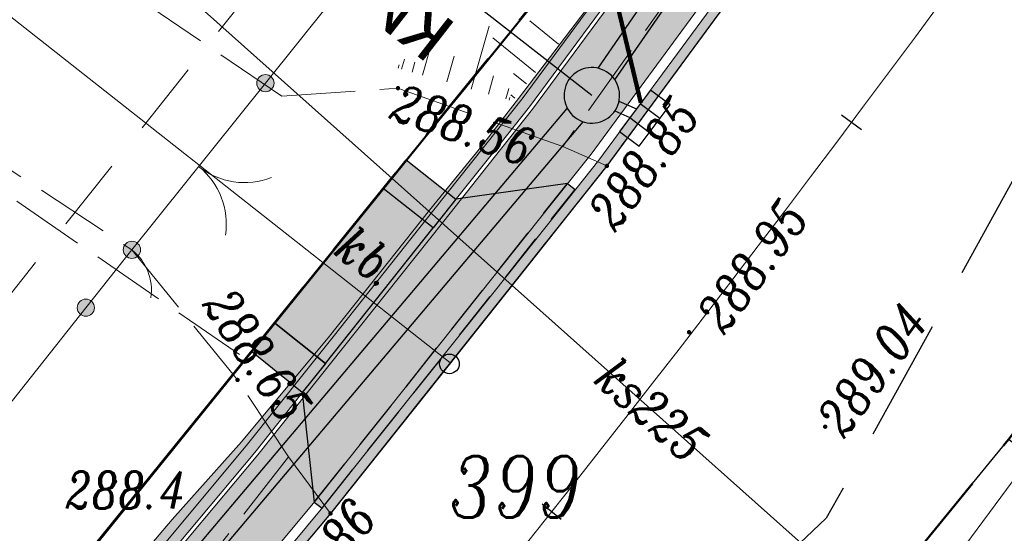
# Model space of a CAD drawing. Header units: metres. Extents: x -1 to 7476305, y 0 to 5497191.
# Tile 63 of 115: x 7475148 to 7475168, y 5496873 to 5496884. Entities that reach past the tile are written whole.
import ezdxf
from ezdxf.enums import TextEntityAlignment as Align

# ---------------------------------------------------------------- set-up
doc = ezdxf.new("R2010")
doc.units = ezdxf.units.M
for name, pattern in [('420-500', [1.5, 1, -0.5]), ('EGBK02-500', [2, 1.5, -0.5]), ('EGBO02-500', [2.5, 1.5, -1]), ('HIDDEN', [0.375, 0.25, -0.125]), ('Krawedz', [0.75, 0.5, -0.25]), ('KTJZ01-500', [2, 1.5, -0.5])]:
    doc.linetypes.add(name, pattern=pattern)
for name, color, linetype, lineweight, true_color in [('BUBZ01_1', 7, 'Continuous', 5, 0x0a0909), ('EGBD03', 7, 'Continuous', 5, 0x0a0909), ('EGBK02', 7, 'Continuous', 5, 0x0a0909), ('EGBO02', 7, 'Continuous', 5, 0x0a0909), ('KTJZ01', 7, 'Continuous', 5, 0x0a0909), ('KTKR01', 7, 'Continuous', 5, 0x0a0909), ('KTOK05_01', 7, 'Continuous', 5, 0x0a0909), ('RTPW01', 7, 'Continuous', 5, 0x0a0909), ('RTPW02', 7, 'Continuous', 5, 0x0a0909), ('SUPG_01', 7, 'Continuous', 5, 0x0a0909), ('SUPK_01', 7, 'Continuous', 5, 0x0a0909), ('SZOPO_905', 7, 'Continuous', 5, 0x0a0909), ('SZOPO_905_P', 7, 'Continuous', 5, 0x0a0909)]:
    doc.layers.add(name, color=color, linetype=linetype, lineweight=lineweight, true_color=true_color)
for name, color, linetype in [('C-DROGI-KORYTARZE', 7, 'Continuous'), ('C-DROGI-PRZEKROJE', 7, 'Continuous'), ('C-DROGI-SYTUACJA', 7, 'Continuous'), ('C-DROGI-SYTUACJA-ETYKIETY', 7, 'Continuous'), ('C-SIECI-RURY', 150, 'Continuous'), ('C-SIECI-STRUKTURY', 150, 'Continuous'), ('C-SIECI-STRUKTURY-ETYKIETY', 154, 'Continuous'), ('D_ naprawakonstrukcji', 7, 'Continuous'), ('D_Granice pasa drogowego', 30, '420-500'), ('D_Grupa punktów', 7, 'Continuous'), ('D_Krawężnik zaniżony', 1, '420-500'), ('D_Linia charakterystyczna', 10, 'Continuous'), ('D_Pobocze zjazdu', 32, 'Continuous'), ('D_Zjazdy', 5, 'Continuous'), ('D_Zjazdy za chodnikiem kruszywo', 41, 'Continuous')]:
    doc.layers.add(name, color=color, linetype=linetype)
doc.layers.add('D_Pobocza zjazdu z kostki', color=7, linetype='Continuous', true_color=0xba9982)
doc.layers.add('D_Zjazdy za chodnikiem z kostki', color=7, linetype='Continuous', true_color=0xfb9dd4)
doc.layers.add('S-1_proj_obnizenia', color=7, linetype='Krawedz', lineweight=30)
doc.layers.add('S-1_proj_obrzeze', color=11, linetype='Continuous', lineweight=30)
doc.styles.add('! rom po 1.8mm', font='calibri.ttf', dxfattribs={"height": 0.9})
doc.styles.add('KAMIL', font='calibri.ttf', dxfattribs={"height": 0.75})
doc.styles.add('Style-ITALIC_1250', font='ITALIC_1250.shx')
doc.linetypes.add('KTOK05_01-500', pattern='A,3.75,[13,dgnlstyle-rozp_2015.shx,S=0.002778,R=0,X=0,Y=0],3.75', length=7.5)
doc.dimstyles.new('! 500', dxfattribs={"dimscale": 5, "dimtxt": 0.9, "dimasz": 0.18, "dimexe": 0.08, "dimexo": 0.04, "dimgap": 0.07, "dimtad": 1, "dimzin": 1, "dimtxsty": '! rom po 1.8mm', "dimcen": 0.09, "dimclrd": 256, "dimclre": 256, "dimclrt": 256, "dimazin": 1, "dimtfac": 1, "dimtix": 1, "dimtmove": 1, "dimatfit": 1, "dimfxl": 0.2, "dimlwd": -1, "dimlwe": -1, "dimarcsym": 0})

# ---------------------------------------------------------------- blocks, each defined once
blk = doc.blocks.new('A$C3d0535fb')
at = {"lineweight": 30, "true_color": 0xffffff, "transparency": 33554687}
h = blk.add_hatch(color=7, dxfattribs=at)
h.dxf.hatch_style = 1
h.paths.add_polyline_path([(7475157.359, 5496877.472), (7475159.723, 5496880.457), (7475159.566, 5496880.581), (7475157.202, 5496877.597), (7475154.418, 5496874.092), (7475154.575, 5496873.968)])
at = {"layer": 'D_Pobocza zjazdu z kostki', "lineweight": 30, "transparency": 33554687}
h = blk.add_hatch(color=256, dxfattribs=at)
h.dxf.hatch_style = 1
h.paths.add_polyline_path([(7475153.61, 5496877.744), (7475153.139, 5496877.161), (7475154.173, 5496876.323), (7475154.643, 5496876.915)])
h.paths.add_polyline_path([(7475156.287, 5496881.059), (7475155.817, 5496880.478), (7475156.836, 5496879.677), (7475157.3, 5496880.261)])
at = {"layer": 'D_Zjazdy za chodnikiem kruszywo', "lineweight": 30, "true_color": 0xed1f24, "transparency": 33554687}
h = blk.add_hatch(color=240, dxfattribs=at)
h.dxf.hatch_style = 1
h.paths.add_polyline_path([(7475159.577, 5496880.582), (7475157.3, 5496880.261), (7475154.174, 5496876.324), (7475154.417, 5496874.092)])
at = {"layer": 'D_Zjazdy za chodnikiem z kostki', "lineweight": 30, "transparency": 33554687}
h = blk.add_hatch(color=256, dxfattribs=at)
h.dxf.hatch_style = 1
h.paths.add_polyline_path([(7475154.643, 5496876.915), (7475156.836, 5496879.677), (7475155.817, 5496880.478), (7475153.61, 5496877.744)])
at = {"color": 18, "lineweight": 30, "true_color": 0x000000, "elevation": 288.979, "flags": 128}
for points in [[(7475159.566, 5496880.581), (7475159.723, 5496880.457)], [(7475154.418, 5496874.092), (7475154.575, 5496873.968)]]:
    blk.add_lwpolyline(points, dxfattribs=at)
at = {"layer": 'D_Krawężnik zaniżony', "lineweight": 30, "elevation": 578.549, "flags": 128}
for points in [[(7475154.418, 5496874.092), (7475157.202, 5496877.597), (7475159.566, 5496880.581)], [(7475154.575, 5496873.968), (7475157.359, 5496877.472), (7475159.723, 5496880.457)]]:
    blk.add_lwpolyline(points, dxfattribs=at)
at = {"layer": 'D_Pobocza zjazdu z kostki', "lineweight": 30, "flags": 128}
for points, elevation in [([(7475155.817, 5496880.478), (7475156.287, 5496881.059), (7475157.3, 5496880.261)], 288.979), ([(7475154.643, 5496876.915), (7475154.173, 5496876.323), (7475153.139, 5496877.161), (7475153.61, 5496877.744)], 288.989)]:
    blk.add_lwpolyline(points, dxfattribs=dict(at, elevation=elevation))
at = {"layer": 'D_Pobocze zjazdu', "lineweight": 30, "elevation": 288.989, "flags": 128}
blk.add_lwpolyline([(7475154.643, 5496876.915), (7475153.61, 5496877.744)], dxfattribs=at)
at = {"layer": 'D_Zjazdy', "color": 18, "lineweight": 30, "true_color": 0x000000, "elevation": 288.979, "flags": 128}
for points in [[(7475159.566, 5496880.581), (7475157.3, 5496880.261), (7475156.836, 5496879.677), (7475155.817, 5496880.478), (7475153.61, 5496877.744), (7475154.643, 5496876.915), (7475154.174, 5496876.324), (7475154.418, 5496874.092)], [(7475154.643, 5496876.915), (7475156.836, 5496879.677)]]:
    blk.add_lwpolyline(points, dxfattribs=at)
at = {"layer": 'D_Zjazdy', "color": 18, "lineweight": 30, "true_color": 0x000000, "elevation": 288.715, "flags": 128}
blk.add_lwpolyline([(7475153.513, 5496875.55), (7475153.513, 5496875.55)], close=True, dxfattribs=at)
blk = doc.blocks.new('905P')
at = {"layer": 'SZOPO_905_P', "color": 18, "linetype": 'Continuous', "lineweight": 13, "true_color": 0x0a0909}
blk.add_arc((1.05, 0), 1.05, 120, 180, dxfattribs=at)
blk = doc.blocks.new('905')
at = {"layer": 'SZOPO_905', "color": 18, "linetype": 'Continuous', "lineweight": 13, "true_color": 0x0a0909}
for centre, start, end in [((-1.5, 0), 0, 60), ((1.5, 0), 120, 180)]:
    blk.add_arc(centre, 1.5, start, end, dxfattribs=at)
blk = doc.blocks.new('RTPW02')
at = {"layer": 'RTPW02', "linetype": 'Continuous', "lineweight": 13, "true_color": 0x0a0909}
h = blk.add_hatch(color=18, dxfattribs=at)
edge = h.paths.add_edge_path()
edge.add_arc((0, 0), 0.045, 0, 360)
blk = doc.blocks.new('RTPW01')
at = {"layer": 'RTPW01', "linetype": 'Continuous', "lineweight": 13, "true_color": 0x0a0909}
h = blk.add_hatch(color=18, dxfattribs=at)
edge = h.paths.add_edge_path()
edge.add_arc((0, 0), 0.045, 0, 360)
blk = doc.blocks.new('MDCP_klauzula')
at = {"layer": 'KTOK05_01', "linetype": 'Continuous', "lineweight": 18}
h = blk.add_hatch(color=252, dxfattribs=at)
edge = h.paths.add_edge_path()
edge.add_arc((7475153.423, 5496882.62), 0.175, 0, 360)
h = blk.add_hatch(color=252, dxfattribs=at)
edge = h.paths.add_edge_path()
edge.add_arc((7475150.707, 5496879.229), 0.175, 0, 360)
h = blk.add_hatch(color=252, dxfattribs=at)
edge = h.paths.add_edge_path()
edge.add_arc((7475150.707, 5496879.229), 0.175, 0, 360)
h = blk.add_hatch(color=252, dxfattribs=at)
edge = h.paths.add_edge_path()
edge.add_arc((7475149.77, 5496878.05), 0.175, 0, 360)
at = {"layer": 'BUBZ01_1', "color": 252, "linetype": 'Continuous', "lineweight": 18}
for p, q in [((7475158.8, 5496883.889), (7475159.388, 5496883.414)), ((7475157.974, 5496883.778), (7475157.606, 5496882.501)), ((7475158.049, 5496883.54), (7475158.92, 5496882.836)), ((7475156.789, 5496883.381), (7475156.617, 5496882.786)), ((7475156.251, 5496883.106), (7475156.194, 5496882.908)), ((7475157.264, 5496883.172), (7475157.112, 5496882.644)), ((7475156.142, 5496882.994), (7475156.123, 5496882.928)), ((7475156.463, 5496883.045), (7475156.406, 5496882.847)), ((7475158.066, 5496882.772), (7475157.959, 5496882.399)), ((7475158.472, 5496882.815), (7475158.733, 5496882.604)), ((7475158.373, 5496882.51), (7475158.312, 5496882.298)), ((7475158.398, 5496882.331), (7475158.382, 5496882.277)), ((7475158.413, 5496882.385), (7475158.5, 5496882.315))]:
    blk.add_line(p, q, dxfattribs=at)
at = {"layer": 'EGBD03', "color": 96, "linetype": 'Continuous', "lineweight": 30, "flags": 128}
for points in [[(7475165.321, 5496871.433), (7475168.549, 5496875.377), (7475173.18, 5496871.53), (7475175.6, 5496874.35), (7475173.94, 5496878.94), (7475182.26, 5496888.46), (7475182.26, 5496888.46), (7475200.297, 5496871.007)], [(7475161.354, 5496887.311), (7475140.54, 5496861.631), (7475114.025, 5496880.463)]]:
    blk.add_lwpolyline(points, dxfattribs=at)
at = {"layer": 'EGBK02', "color": 252, "linetype": 'EGBK02-500', "lineweight": 18}
blk.add_line((7475152.897, 5496877.099), (7475128.832, 5496893.651), dxfattribs=at)
at = {"layer": 'EGBO02', "color": 252, "linetype": 'EGBO02-500', "lineweight": 18, "flags": 128}
blk.add_lwpolyline([(7475297.538, 5497103.825), (7475279.855, 5497088.323), (7475266.998, 5497076.027), (7475254.649, 5497064.001), (7475244.334, 5497052.497), (7475235.016, 5497036.119), (7475229.48, 5497025.04), (7475224.511, 5497014.388), (7475213.924, 5496993.12), (7475205.301, 5496976.039), (7475191.153, 5496949.431), (7475170.683, 5496910.712), (7475164.472, 5496899.278), (7475155.778, 5496887.844), (7475138.024, 5496865.445)], dxfattribs=at)
at = {"layer": 'KTJZ01', "color": 252, "linetype": 'KTJZ01-500', "lineweight": 18}
for p, q in [((7475153.754, 5496882.355), (7475131.415, 5496897.585)), ((7475128.821, 5496893.634), (7475150.707, 5496879.229)), ((7475163.182, 5496886.544), (7475159.472, 5496881.329)), ((7475153.754, 5496882.355), (7475156.12, 5496882.518)), ((7475159.472, 5496881.329), (7475160.368, 5496880.935)), ((7475150.707, 5496879.229), (7475152.856, 5496876.58)), ((7475153.895, 5496875.015), (7475152.856, 5496876.58)), ((7475154.747, 5496873.863), (7475153.895, 5496875.015))]:
    blk.add_line(p, q, dxfattribs=at)
at = {"layer": 'KTJZ01', "color": 252, "linetype": 'KTJZ01-500', "lineweight": 18, "flags": 128}
for points in [[(7474940.948, 5496678.227), (7474942.744, 5496679.768), (7474947.468, 5496684.472), (7474951.738, 5496688.783), (7474958.027, 5496695.193), (7474962.097, 5496699.235), (7474965.673, 5496702.794), (7474969.754, 5496707.034), (7474981.843, 5496719.552), (7474986.871, 5496724.456), (7474990.284, 5496728.016), (7474993.046, 5496730.57), (7474995.803, 5496733.399), (7474999.755, 5496737.308), (7475005.043, 5496742.399), (7475009.082, 5496746.263), (7475016.386, 5496752.922), (7475018.661, 5496754.834), (7475020.089, 5496756.127), (7475022.831, 5496758.571), (7475025.815, 5496761.182), (7475031.927, 5496766.616), (7475037.923, 5496771.877), (7475045.276, 5496778.075), (7475048.776, 5496780.871), (7475053.275, 5496784.409), (7475057.865, 5496787.982), (7475065.68, 5496793.821), (7475071.675, 5496798.251), (7475080.197, 5496804.617), (7475085.951, 5496808.863), (7475092.068, 5496813.415), (7475094.463, 5496815.318), (7475099.029, 5496818.877), (7475104.515, 5496823.229), (7475105.014, 5496823.868), (7475110.261, 5496828.106), (7475116.671, 5496833.487), (7475121.299, 5496837.758), (7475127.388, 5496843.57), (7475133.626, 5496849.85), (7475138.23, 5496854.845), (7475143.855, 5496861.074), (7475148.205, 5496866.026), (7475154.747, 5496873.863), (7475160.368, 5496880.935), (7475164.02, 5496885.897), (7475167.465, 5496890.774), (7475169.395, 5496893.556), (7475177.645, 5496905.781), (7475183.716, 5496915.79), (7475187.356, 5496922.37), (7475191.312, 5496929.431), (7475194.505, 5496935.684), (7475198.366, 5496943.242), (7475201.584, 5496949.716), (7475204.91, 5496956.567), (7475209.898, 5496967.043), (7475214.268, 5496976.102), (7475219.085, 5496986.161), (7475221.068, 5496990.37), (7475223.563, 5496995.716), (7475227.167, 5497003.081), (7475229.52, 5497008.043), (7475233.202, 5497015.17), (7475236.644, 5497022.005), (7475242.538, 5497033.041), (7475245.538, 5497037.898), (7475247.914, 5497042.007), (7475248.707, 5497043.191), (7475252.159, 5497048.588), (7475253.518, 5497050.557), (7475256.496, 5497054.779), (7475262.407, 5497062.145), (7475264.477, 5497064.71), (7475272.511, 5497072.714), (7475276.959, 5497077.087), (7475283.019, 5497082.422), (7475288.616, 5497087.275), (7475294.096, 5497092.097)], [(7475159.472, 5496881.329), (7475158.301, 5496881.742), (7475156.12, 5496882.518)], [(7475142.736, 5496861.578), (7475147.383, 5496866.675), (7475153.895, 5496875.015)]]:
    blk.add_lwpolyline(points, dxfattribs=at)
at = {"layer": 'KTKR01', "color": 252, "linetype": 'Continuous', "lineweight": 18}
blk.add_line((7475160.368, 5496880.935), (7475154.747, 5496873.863), dxfattribs=at)
at = {"layer": 'KTOK05_01', "color": 252, "linetype": 'Continuous', "lineweight": 18}
for p in [(7475153.423, 5496882.62), (7475149.77, 5496878.05)]:
    blk.add_line(p, (7475150.707, 5496879.229), dxfattribs=at)
at = {"layer": 'KTOK05_01', "color": 252, "linetype": 'KTOK05_01-500', "lineweight": 18, "flags": 128}
for points in [[(7475169.454, 5496903.434), (7475163.977, 5496896.221), (7475158.712, 5496889.226), (7475153.423, 5496882.62)], [(7475149.77, 5496878.05), (7475144.003, 5496870.766), (7475138.844, 5496864.315)]]:
    blk.add_lwpolyline(points, dxfattribs=at)
at = {"layer": 'KTOK05_01', "color": 252, "linetype": 'Continuous', "lineweight": 18}
for centre in [(7475153.423, 5496882.62), (7475150.707, 5496879.229), (7475150.707, 5496879.229), (7475149.77, 5496878.05)]:
    blk.add_circle(centre, 0.175, dxfattribs=at)
at = {"layer": 'SUPG_01', "color": 52, "linetype": 'Continuous', "lineweight": 13, "true_color": 0xbebf00, "flags": 128}
blk.add_lwpolyline([(7475219.985, 5496961.641), (7475214.723, 5496950.856), (7475209.612, 5496940.016), (7475205.056, 5496928.915), (7475199.539, 5496918.258), (7475199.04, 5496917.21), (7475193.423, 5496906.606), (7475187.57, 5496896.13), (7475187.32, 5496895.83), (7475187.01, 5496895.53), (7475180.2, 5496889.69), (7475179.89, 5496889.45), (7475179.67, 5496889.14), (7475177.102, 5496885.735), (7475170.43, 5496876.96), (7475169.85, 5496876.174), (7475164.127, 5496868.437), (7475162.714, 5496866.527), (7475155.215, 5496857.159), (7475147.476, 5496847.987), (7475139.24, 5496839.26), (7475130.46, 5496831.08), (7475122.42, 5496824.12)], dxfattribs=at)
at = {"layer": 'SUPK_01', "color": 36, "linetype": 'Continuous', "lineweight": 13, "true_color": 0x803300, "flags": 128}
blk.add_lwpolyline([(7475139.48, 5496899.37), (7475149.43, 5496886.55), (7475185.854, 5496854.057)], dxfattribs=at)
at = {"layer": 'RTPW01', "color": 252, "linetype": 'Continuous', "lineweight": 18}
blk.add_blockref('RTPW01', (7475150.363, 5496874.511), dxfattribs=at)
at = {"layer": 'RTPW02', "color": 252, "linetype": 'Continuous', "lineweight": 18}
for p in [(7475156.12, 5496882.518), (7475160.368, 5496880.935), (7475162.041, 5496877.552), (7475152.856, 5496876.58), (7475164.811, 5496875.628), (7475154.747, 5496873.863)]:
    blk.add_blockref('RTPW02', p, dxfattribs=at)
at = {"layer": 'SZOPO_905', "color": 252, "linetype": 'Continuous', "lineweight": 18, "rotation": 231.3143403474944}
blk.add_blockref('905', (7475152.065, 5496880.925), dxfattribs=at)
at = {"layer": 'SZOPO_905_P', "color": 252, "linetype": 'Continuous', "lineweight": 18, "rotation": 231.5243837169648}
blk.add_blockref('905P', (7475150.707, 5496879.229), dxfattribs=at)
at = {"layer": 'EGBD03', "color": 96, "linetype": 'Continuous', "lineweight": 30, "style": 'Style-ITALIC_1250', "width": 0.8}
blk.add_text('399', height=1.25, dxfattribs=at).set_placement((7475157.166, 5496873.779))
at = {"layer": 'KTJZ01', "color": 252, "linetype": 'Continuous', "lineweight": 18, "style": 'Style-ITALIC_1250', "width": 0.8}
blk.add_text('kb.', height=0.75, rotation=323.9389, dxfattribs=at).set_placement((7475154.785, 5496879.157))
at = {"layer": 'RTPW01', "color": 252, "linetype": 'Continuous', "lineweight": 18, "style": 'Style-ITALIC_1250', "width": 0.8}
blk.add_text('288.4', height=0.75, dxfattribs=at).set_placement((7475149.356, 5496873.965))
at = {"layer": 'RTPW02', "color": 252, "linetype": 'Continuous', "lineweight": 18, "style": 'Style-ITALIC_1250', "width": 0.8}
for s, rotation, p in [('288.56', 340.4144, (7475155.917, 5496881.915)), ('288.85', 53.6472, (7475160.537, 5496879.569)), ('288.95', 53.6472, (7475162.751, 5496877.481)), ('288.65', 303.5801, (7475152.125, 5496878.12)), ('289.04', 53.6472, (7475165.195, 5496875.368)), ('288.86', 49.8121, (7475153.812, 5496871.481))]:
    blk.add_text(s, height=0.75, rotation=rotation, dxfattribs=at).set_placement(p)
at = {"layer": 'SUPK_01', "color": 36, "linetype": 'Continuous', "lineweight": 13, "true_color": 0x803300, "style": 'Style-ITALIC_1250', "width": 0.8}
blk.add_text('ks225', height=0.75, rotation=318.2649, dxfattribs=at).set_placement((7475161.285, 5496875.975), align=Align.MIDDLE_CENTER)
blk = doc.blocks.new('okrag')
at = {"color": 0}
blk.add_circle((0, 0), 0.5, dxfattribs=at)
blk = doc.blocks.new('*U226', base_point=(7475157.167, 5496876.908))
at = {"lineweight": -2, "xscale": 0.4, "yscale": 0.4, "zscale": 0.4}
blk.add_blockref('okrag', (7475157.167, 5496876.908), dxfattribs=at)
blk = doc.blocks.new('AeccTickLine')
at = {"color": 0, "linetype": 'ByBlock', "lineweight": -2}
blk.add_line((0, 1), (0, -1), dxfattribs=at)
blk = doc.blocks.new('kratka')
at = {"color": 0}
for p, q in [((-0.35, 0.5), (-0.35, -0.5)), ((0.35, -0.5), (0.35, 0.5))]:
    blk.add_line(p, q, dxfattribs=at)
blk.add_lwpolyline([(-1.05, -0.5), (1.05, -0.5), (1.05, 0.5), (-1.05, 0.5)], close=True, dxfattribs=at)

msp = doc.modelspace()

# ---------------------------------------------------------------- linework, layer by layer
at = {"layer": 'D_ naprawakonstrukcji', "color": 18, "lineweight": 30, "true_color": 0x000000, "flags": 128}
msp.add_lwpolyline([(7475207.108, 5496966.534), (7475200.594, 5496952.761), (7475195.041, 5496942.357), (7475186.706, 5496926.741), (7475181.863, 5496917.665), (7475180.812, 5496915.697), (7475174.258, 5496906.159), (7475161.354, 5496887.311), (7475156.287, 5496881.059), (7475137.148, 5496857.357), (7475129.378, 5496848.794), (7475126.377, 5496845.473), (7475122.357, 5496841.906), (7475113.346, 5496833.897), (7475108.201, 5496829.327), (7475103.572, 5496825.562), (7475101.251, 5496823.675), (7475097.151, 5496820.343), (7475092.412, 5496817.061), (7475083.189, 5496810.712)], dxfattribs=at)
at = {"layer": 'D_Granice pasa drogowego', "lineweight": 50, "ltscale": 2, "flags": 128}
msp.add_lwpolyline([(7474871.194, 5496602.021), (7474875.844, 5496605.985), (7474886.51, 5496614.328), (7474893.187, 5496619.551), (7474906.364, 5496629.859), (7474908.002, 5496630.38), (7474914.804, 5496638.74), (7474928.905, 5496651.777), (7474946.406, 5496669.552), (7474957.321, 5496680.639), (7474994.148, 5496718.045), (7475014.642, 5496738.841), (7475028.014, 5496750.844), (7475033.755, 5496755.998), (7475037.841, 5496759.479), (7475046.672, 5496767.002), (7475050.423, 5496770.198), (7475056.626, 5496775.2), (7475065.197, 5496781.478), (7475069.506, 5496784.668), (7475083.953, 5496795.64), (7475091.313, 5496801.229), (7475097.69, 5496806.073), (7475103.398, 5496810.407), (7475110.576, 5496816.081), (7475114.68, 5496819.326), (7475120.064, 5496824.042), (7475130.991, 5496833.37), (7475144.36, 5496846.35), (7475159.914, 5496864.742), (7475165.321, 5496871.433), (7475168.549, 5496875.377), (7475175.09, 5496884.328), (7475189.457, 5496903.989), (7475193.179, 5496911.075), (7475198.108, 5496920.456), (7475202.904, 5496929.586), (7475209.984, 5496944.676), (7475224.229, 5496974.661), (7475228.871, 5496985.456), (7475234.774, 5496999.181), (7475235.211, 5497000), (7475244.883, 5497018.143), (7475247.158, 5497021.622), (7475253.509, 5497032.362), (7475263.655, 5497046.357), (7475275.03, 5497059.7), (7475278.404, 5497063.267), (7475280.249, 5497065.127), (7475283.737, 5497068.192), (7475289.77, 5497074.68), (7475292.049, 5497076.649), (7475298.288, 5497082.039), (7475318.081, 5497097.784), (7475318.6, 5497101.12), (7475308.342, 5497109.277), (7475299.764, 5497105.915), (7475300.031, 5497102.685), (7475290.434, 5497094.878), (7475285.765, 5497091.08), (7475277.631, 5497083.259), (7475263.588, 5497069.572), (7475259.571, 5497065.54), (7475255.16, 5497060.7), (7475248.447, 5497051.193), (7475241.071, 5497040.575), (7475236.851, 5497034.5), (7475232.87, 5497026.192), (7475228.603, 5497017.286), (7475222.129, 5497003.773), (7475221.6, 5497002.67), (7475223.058, 5497002.07), (7475222.491, 5496999.056), (7475222.104, 5496998.239), (7475217.488, 5496988.479), (7475214.662, 5496982.503), (7475211.997, 5496976.871), (7475210.402, 5496973.497), (7475207.108, 5496966.534), (7475200.594, 5496952.761), (7475195.041, 5496942.357), (7475186.706, 5496926.741), (7475181.863, 5496917.665), (7475180.812, 5496915.697), (7475174.258, 5496906.159), (7475161.354, 5496887.311), (7475156.287, 5496881.059), (7475137.148, 5496857.357), (7475129.378, 5496848.794), (7475126.377, 5496845.473), (7475122.357, 5496841.906), (7475113.346, 5496833.897), (7475108.201, 5496829.327), (7475103.572, 5496825.562), (7475101.251, 5496823.675), (7475097.151, 5496820.343), (7475092.412, 5496817.061), (7475083.189, 5496810.712), (7475063.35, 5496796.429), (7475055.25, 5496790.597), (7475035.25, 5496773.04), (7475032.26, 5496770.67), (7475010.572, 5496750.962), (7475002.025, 5496743.149), (7474993.311, 5496735.182), (7474991.33, 5496733.29), (7474987.11, 5496729.262), (7474981.728, 5496724.125), (7474978.688, 5496721.224), (7474975.041, 5496717.744), (7474967.615, 5496710.352), (7474955.357, 5496698.026), (7474948.808, 5496691.442), (7474943.173, 5496685.776), (7474941.426, 5496684.019), (7474940.056, 5496682.642), (7474939.655, 5496682.287), (7474931.483, 5496675.053), (7474923.147, 5496667.674), (7474919.881, 5496664.783), (7474908.976, 5496655.13), (7474905.9, 5496652.407), (7474901.86, 5496653.48)], dxfattribs=at)

# ---------------------------------------------------------------- block references
msp.add_blockref('A$C3d0535fb', (0, 0))

# ---------------------------------------------------------------- next in the draw order: block references
at = {"layer": 'RTPW01', "color": 18, "lineweight": 30, "true_color": 0x000000}
msp.add_blockref('MDCP_klauzula', (0, 0), dxfattribs=at)

# ---------------------------------------------------------------- next in the draw order: hatches: boundary and pattern name
at = {"layer": 'C-DROGI-KORYTARZE', "linetype": 'Continuous', "lineweight": -3, "true_color": 0xfeeab9}
msp.add_hatch(color=254, dxfattribs=at).paths.add_polyline_path([(7475195.716, 5496938.934), (7475194.148, 5496935.864), (7475191.168, 5496930.028), (7475190.955, 5496929.611), (7475190.553, 5496928.893), (7475188.968, 5496926.065), (7475188.723, 5496925.629), (7475187.008, 5496922.567), (7475186.404, 5496921.476), (7475184.011, 5496917.149), (7475183.372, 5496915.994), (7475181.492, 5496912.895), (7475178.928, 5496908.667), (7475177.308, 5496905.996), (7475176.288, 5496904.486), (7475173.522, 5496900.387), (7475170.756, 5496896.288), (7475169.067, 5496893.785), (7475167.97, 5496892.204), (7475167.139, 5496891.006), (7475165.127, 5496888.157), (7475163.698, 5496886.134), (7475162.234, 5496884.146), (7475160.05, 5496881.178), (7475159.265, 5496880.19), (7475158.235, 5496878.894), (7475156.187, 5496876.318), (7475154.435, 5496874.114), (7475153.07, 5496872.478), (7475149.901, 5496868.682), (7475147.901, 5496866.286), (7475146.697, 5496864.915), (7475143.556, 5496861.339), (7475143.433, 5496861.2), (7475140.117, 5496857.532), (7475137.937, 5496855.117), (7475136.79, 5496853.873), (7475136.627, 5496853.696), (7475135.534, 5496854.723), (7475135.696, 5496854.899), (7475136.838, 5496856.138), (7475139.009, 5496858.543), (7475142.311, 5496862.195), (7475142.433, 5496862.334), (7475145.561, 5496865.895), (7475146.76, 5496867.259), (7475148.752, 5496869.646), (7475151.907, 5496873.426), (7475153.267, 5496875.055), (7475155.011, 5496877.249), (7475157.05, 5496879.814), (7475158.076, 5496881.105), (7475158.858, 5496882.089), (7475161.033, 5496885.044), (7475162.491, 5496887.024), (7475163.914, 5496889.039), (7475165.917, 5496891.876), (7475166.744, 5496893.068), (7475167.837, 5496894.643), (7475169.519, 5496897.136), (7475172.273, 5496901.217), (7475175.028, 5496905.298), (7475176.043, 5496906.803), (7475177.656, 5496909.462), (7475180.209, 5496913.672), (7475182.081, 5496916.758), (7475182.718, 5496917.909), (7475185.101, 5496922.218), (7475185.701, 5496923.304), (7475187.41, 5496926.353), (7475187.654, 5496926.789), (7475189.212, 5496929.566), (7475189.614, 5496930.284), (7475189.827, 5496930.701), (7475192.807, 5496936.537), (7475194.376, 5496939.607), (7475195.716, 5496938.934)], flags=0)
at = {"layer": 'C-DROGI-PRZEKROJE', "linetype": 'Continuous', "lineweight": 15}
h = msp.add_hatch(dxfattribs=at)
h.set_pattern_fill('AR-HBONE', color=12, scale=0.002, style=0)
h.set_pattern_definition([(45, (7475194.313, 5496939.6384), (0, 0.2873682), [0.6096, -0.2032]), (135, (7475194.45667, 5496939.7821), (3e-17, 0.2873682), [0.6096, -0.2032])])
h.paths.add_polyline_path([(7475194.313, 5496939.638), (7475192.745, 5496936.568), (7475189.765, 5496930.732), (7475189.552, 5496930.315), (7475189.15, 5496929.598), (7475187.593, 5496926.823), (7475187.349, 5496926.387), (7475185.64, 5496923.338), (7475185.04, 5496922.252), (7475182.657, 5496917.945), (7475182.021, 5496916.794), (7475180.15, 5496913.709), (7475177.597, 5496909.5), (7475175.984, 5496906.84), (7475174.969, 5496905.336), (7475172.215, 5496901.256), (7475169.461, 5496897.176), (7475167.779, 5496894.683), (7475166.687, 5496893.109), (7475165.86, 5496891.916), (7475163.857, 5496889.08), (7475162.434, 5496887.066), (7475160.977, 5496885.086), (7475158.803, 5496882.131), (7475158.021, 5496881.148), (7475156.995, 5496879.857), (7475154.957, 5496877.293), (7475153.213, 5496875.098), (7475151.853, 5496873.47), (7475148.698, 5496869.691), (7475146.707, 5496867.305), (7475145.508, 5496865.941), (7475142.38, 5496862.38), (7475142.259, 5496862.242), (7475138.957, 5496858.59), (7475136.787, 5496856.186), (7475135.645, 5496854.947), (7475135.483, 5496854.771), (7475135.177, 5496855.057), (7475135.34, 5496855.233), (7475136.489, 5496856.462), (7475138.748, 5496858.78), (7475141.995, 5496862.475), (7475142.11, 5496862.62), (7475145.166, 5496866.235), (7475146.265, 5496867.682), (7475148.344, 5496869.987), (7475151.526, 5496873.737), (7475152.936, 5496875.321), (7475154.728, 5496877.474), (7475156.764, 5496880.037), (7475157.804, 5496881.315), (7475158.575, 5496882.305), (7475160.788, 5496885.227), (7475162.034, 5496887.361), (7475163.525, 5496889.321), (7475165.602, 5496892.099), (7475166.377, 5496893.327), (7475167.543, 5496894.847), (7475169.196, 5496897.357), (7475171.96, 5496901.425), (7475174.71, 5496905.503), (7475175.737, 5496906.997), (7475177.265, 5496909.707), (7475179.731, 5496913.963), (7475181.956, 5496916.833), (7475182.491, 5496918.042), (7475184.705, 5496922.443), (7475185.266, 5496923.549), (7475187.012, 5496926.572), (7475187.246, 5496927.014), (7475188.704, 5496929.821), (7475189.053, 5496930.566), (7475189.227, 5496931.003), (7475192.405, 5496936.739), (7475193.964, 5496939.814), (7475194.313, 5496939.638)], flags=0)
at = {"layer": 'C-DROGI-PRZEKROJE', "linetype": 'Continuous', "lineweight": -3}
msp.add_hatch(color=5, dxfattribs=at).paths.add_polyline_path([(7475196.073, 5496938.754), (7475194.505, 5496935.684), (7475191.525, 5496929.848), (7475191.312, 5496929.431), (7475190.91, 5496928.713), (7475189.318, 5496925.872), (7475189.074, 5496925.436), (7475187.356, 5496922.37), (7475186.752, 5496921.278), (7475184.356, 5496916.947), (7475183.716, 5496915.79), (7475181.834, 5496912.688), (7475179.267, 5496908.455), (7475177.645, 5496905.781), (7475176.624, 5496904.269), (7475173.855, 5496900.165), (7475171.086, 5496896.062), (7475169.395, 5496893.556), (7475168.297, 5496891.973), (7475167.465, 5496890.774), (7475165.451, 5496887.922), (7475164.02, 5496885.897), (7475162.555, 5496883.906), (7475160.368, 5496880.935), (7475159.582, 5496879.946), (7475158.551, 5496878.648), (7475156.501, 5496876.07), (7475154.747, 5496873.863), (7475153.38, 5496872.226), (7475150.207, 5496868.425), (7475148.205, 5496866.026), (7475147, 5496864.654), (7475143.855, 5496861.074), (7475143.733, 5496860.935), (7475140.413, 5496857.262), (7475138.23, 5496854.845), (7475137.082, 5496853.6), (7475136.919, 5496853.422), (7475136.773, 5496853.559), (7475136.936, 5496853.737), (7475138.083, 5496854.981), (7475140.265, 5496857.397), (7475143.583, 5496861.068), (7475143.705, 5496861.207), (7475146.848, 5496864.785), (7475148.053, 5496866.156), (7475150.054, 5496868.554), (7475153.225, 5496872.352), (7475154.591, 5496873.989), (7475156.344, 5496876.194), (7475158.392, 5496878.771), (7475159.423, 5496880.068), (7475160.209, 5496881.057), (7475162.394, 5496884.026), (7475163.859, 5496886.016), (7475165.289, 5496888.04), (7475167.302, 5496890.89), (7475168.133, 5496892.089), (7475169.231, 5496893.671), (7475170.921, 5496896.176), (7475173.688, 5496900.276), (7475176.456, 5496904.377), (7475177.476, 5496905.889), (7475179.097, 5496908.561), (7475181.663, 5496912.791), (7475183.544, 5496915.892), (7475184.183, 5496917.048), (7475186.578, 5496921.377), (7475187.181, 5496922.468), (7475188.898, 5496925.533), (7475189.143, 5496925.969), (7475190.731, 5496928.803), (7475191.133, 5496929.521), (7475191.346, 5496929.938), (7475194.326, 5496935.774), (7475195.894, 5496938.844), (7475196.073, 5496938.754)], flags=0)

# ---------------------------------------------------------------- next in the draw order: linework, layer by layer
at = {"layer": 'C-DROGI-PRZEKROJE', "color": 10, "linetype": 'Continuous', "lineweight": 15, "ltscale": 0.3}
for points in [[(7475171.96, 5496901.425, 288.575), (7475169.196, 5496897.357, 288.581), (7475167.543, 5496894.847, 288.679), (7475166.377, 5496893.327, 288.596), (7475165.602, 5496892.099, 288.667), (7475163.525, 5496889.321, 288.568), (7475162.034, 5496887.361, 288.501), (7475160.788, 5496885.227, 288.726), (7475158.575, 5496882.305, 288.722), (7475157.804, 5496881.315, 288.681), (7475156.764, 5496880.037, 288.676), (7475154.728, 5496877.474, 288.704), (7475152.936, 5496875.321, 288.663), (7475151.526, 5496873.737, 288.526), (7475148.344, 5496869.987, 288.56), (7475146.265, 5496867.682, 288.473), (7475145.166, 5496866.235, 288.483), (7475142.11, 5496862.62, 288.654), (7475141.995, 5496862.475, 288.662), (7475138.748, 5496858.78, 288.708), (7475136.489, 5496856.462, 288.633), (7475135.34, 5496855.233, 288.631), (7475135.177, 5496855.057, 288.632)], [(7475172.273, 5496901.217, 288.87), (7475169.519, 5496897.136, 288.893), (7475167.837, 5496894.643, 288.956), (7475166.744, 5496893.068, 288.966), (7475165.917, 5496891.876, 288.973), (7475163.914, 5496889.039, 288.968), (7475162.491, 5496887.024, 288.988), (7475161.033, 5496885.044, 288.952), (7475158.858, 5496882.089, 288.998), (7475158.076, 5496881.105, 288.945), (7475157.05, 5496879.814, 288.959), (7475155.011, 5496877.249, 288.986), (7475153.267, 5496875.055, 289.008), (7475151.907, 5496873.426, 288.938), (7475148.752, 5496869.646, 289.011), (7475146.76, 5496867.259, 289.043), (7475145.561, 5496865.895, 288.924), (7475142.433, 5496862.334, 289.005), (7475142.311, 5496862.195, 289.004), (7475139.009, 5496858.543, 288.981), (7475136.838, 5496856.138, 289.029), (7475135.696, 5496854.899, 289.039), (7475135.534, 5496854.723, 289.041)], [(7475173.522, 5496900.387, 288.84), (7475170.756, 5496896.288, 288.863), (7475169.067, 5496893.785, 288.926), (7475167.97, 5496892.204, 288.936), (7475167.139, 5496891.006, 288.943), (7475165.127, 5496888.157, 288.938), (7475163.698, 5496886.134, 288.958), (7475162.234, 5496884.146, 288.922), (7475160.05, 5496881.178, 288.968), (7475159.265, 5496880.19, 288.915), (7475158.235, 5496878.894, 288.929), (7475156.187, 5496876.318, 288.956), (7475154.435, 5496874.114, 288.978), (7475153.07, 5496872.478, 288.908), (7475149.901, 5496868.682, 288.981), (7475147.901, 5496866.286, 289.013), (7475146.697, 5496864.915, 288.894), (7475143.556, 5496861.339, 288.975), (7475143.433, 5496861.2, 288.974), (7475140.117, 5496857.532, 288.951), (7475137.937, 5496855.117, 288.999), (7475136.79, 5496853.873, 289.009), (7475136.627, 5496853.696, 289.011)], [(7475173.689, 5496900.276, 288.7), (7475170.921, 5496896.175, 288.723), (7475169.231, 5496893.67, 288.786), (7475168.133, 5496892.088, 288.796), (7475167.302, 5496890.89, 288.803), (7475165.289, 5496888.04, 288.798), (7475163.859, 5496886.016, 288.818), (7475162.395, 5496884.026, 288.782), (7475160.209, 5496881.056, 288.828), (7475159.423, 5496880.068, 288.775), (7475158.393, 5496878.771, 288.789), (7475156.344, 5496876.194, 288.816), (7475154.591, 5496873.988, 288.838), (7475153.225, 5496872.352, 288.768), (7475150.054, 5496868.553, 288.841), (7475148.053, 5496866.156, 288.873), (7475146.848, 5496864.785, 288.754), (7475143.705, 5496861.207, 288.835), (7475143.583, 5496861.067, 288.834), (7475140.265, 5496857.397, 288.811), (7475138.083, 5496854.981, 288.859), (7475136.936, 5496853.736, 288.869), (7475136.773, 5496853.559, 288.871)], [(7475173.855, 5496900.165, 288.72), (7475171.086, 5496896.062, 288.743), (7475169.395, 5496893.556, 288.806), (7475168.297, 5496891.973, 288.816), (7475167.465, 5496890.774, 288.823), (7475165.451, 5496887.922, 288.818), (7475164.02, 5496885.897, 288.838), (7475162.555, 5496883.906, 288.802), (7475160.368, 5496880.935, 288.848), (7475159.582, 5496879.946, 288.795), (7475158.551, 5496878.648, 288.809), (7475156.501, 5496876.07, 288.836), (7475154.747, 5496873.863, 288.858), (7475153.38, 5496872.226, 288.788), (7475150.207, 5496868.425, 288.861), (7475148.205, 5496866.026, 288.893), (7475147, 5496864.654, 288.774), (7475143.855, 5496861.074, 288.855), (7475143.733, 5496860.935, 288.854), (7475140.413, 5496857.262, 288.831), (7475138.23, 5496854.845, 288.879), (7475137.082, 5496853.6, 288.889), (7475136.919, 5496853.422, 288.891)], [(7475169.294, 5496897.33, 288.863), (7475167.61, 5496894.834, 288.926), (7475166.519, 5496893.262, 288.936), (7475165.692, 5496892.07, 288.943), (7475163.683, 5496889.226, 288.938), (7475162.264, 5496887.216, 288.958), (7475160.81, 5496885.24, 288.922), (7475158.644, 5496882.298, 288.968), (7475157.879, 5496881.335, 288.915), (7475156.848, 5496880.039, 288.929), (7475154.8, 5496877.461, 288.956), (7475153.06, 5496875.273, 288.978), (7475151.708, 5496873.653, 288.908), (7475148.537, 5496869.854, 288.981), (7475146.55, 5496867.474, 289.013), (7475145.361, 5496866.12, 288.894), (7475142.226, 5496862.551, 288.975), (7475142.11, 5496862.423, 288.974), (7475138.794, 5496858.751, 288.951), (7475136.618, 5496856.342, 288.999), (7475135.477, 5496855.104, 289.009), (7475134.807, 5496854.376, 289.015), (7475132.123, 5496851.464, 289.056)]]:
    msp.add_polyline3d(points, dxfattribs=at)
at = {"layer": 'C-DROGI-PRZEKROJE', "color": 1, "linetype": 'Continuous', "lineweight": 15}
msp.add_polyline3d([(7475173.522, 5496900.387, 288.84), (7475170.756, 5496896.288, 288.863), (7475169.067, 5496893.785, 288.926), (7475167.97, 5496892.204, 288.936), (7475167.139, 5496891.006, 288.943), (7475165.127, 5496888.157, 288.938), (7475163.698, 5496886.134, 288.958), (7475162.234, 5496884.146, 288.922), (7475160.05, 5496881.178, 288.968), (7475159.265, 5496880.19, 288.915), (7475158.235, 5496878.894, 288.929), (7475156.187, 5496876.318, 288.956), (7475154.435, 5496874.114, 288.978), (7475153.07, 5496872.478, 288.908), (7475149.901, 5496868.682, 288.981), (7475147.901, 5496866.286, 289.013), (7475146.697, 5496864.915, 288.894), (7475143.556, 5496861.339, 288.975), (7475143.433, 5496861.2, 288.974), (7475140.117, 5496857.532, 288.951), (7475137.937, 5496855.117, 288.999), (7475136.79, 5496853.873, 289.009), (7475136.627, 5496853.696, 289.011)], dxfattribs=at)
at = {"layer": 'C-DROGI-PRZEKROJE', "color": 7, "linetype": 'Continuous', "lineweight": -3}
msp.add_polyline3d([(7475173.855, 5496900.165, 288.7), (7475171.086, 5496896.062, 288.723), (7475169.395, 5496893.556, 288.786), (7475168.297, 5496891.973, 288.796), (7475167.465, 5496890.774, 288.803), (7475165.451, 5496887.922, 288.798), (7475164.02, 5496885.897, 288.818), (7475162.555, 5496883.906, 288.782), (7475160.368, 5496880.935, 288.828), (7475159.582, 5496879.946, 288.775), (7475158.551, 5496878.648, 288.789), (7475156.501, 5496876.07, 288.816), (7475154.747, 5496873.863, 288.838), (7475153.38, 5496872.226, 288.768), (7475150.207, 5496868.425, 288.841), (7475148.205, 5496866.026, 288.873), (7475147, 5496864.654, 288.754), (7475143.855, 5496861.074, 288.835), (7475143.733, 5496860.935, 288.834), (7475140.413, 5496857.262, 288.811), (7475138.23, 5496854.845, 288.859), (7475137.082, 5496853.6, 288.869), (7475136.919, 5496853.422, 288.871)], dxfattribs=at)
at = {"layer": 'C-DROGI-SYTUACJA', "color": 8, "linetype": 'HIDDEN', "lineweight": -3, "ltscale": 10}
for p, q in [((7475192.33, 5496923.641), (7475164.834, 5496873.764)), ((7475164.834, 5496873.764), (7475123.285, 5496834.811))]:
    msp.add_line(p, q, dxfattribs=at)
at = {"layer": 'C-DROGI-SYTUACJA', "color": 1, "linetype": 'Continuous', "lineweight": 15, "ltscale": 0.5, "flags": 128}
msp.add_lwpolyline([(7475192.33, 5496923.641, -0.078613), (7475123.285, 5496834.811)], format="xyb", dxfattribs=at)
at = {"layer": 'C-SIECI-RURY', "color": 150, "linetype": 'Continuous', "lineweight": 30}
for p, q in [((7475160.189, 5496882.923), (7475177.737, 5496908.466)), ((7475160.533, 5496882.686), (7475178.082, 5496908.23)), ((7475137.113, 5496855.513), (7475159.565, 5496882.106)), ((7475160.616, 5496882.251), (7475160.969, 5496882.099)), ((7475160.531, 5496882.054), (7475160.836, 5496881.923)), ((7475137.433, 5496855.243), (7475159.885, 5496881.836))]:
    msp.add_line(p, q, dxfattribs=at)
at = {"layer": 'C-SIECI-STRUKTURY', "color": 150, "linetype": 'Continuous', "lineweight": 30}
for start, end in [(52.0548, 232.0548), (232.0548, 52.0548)]:
    msp.add_arc((7475160.064, 5496882.372), 0.565, start, end, dxfattribs=at)
at = {"layer": 'C-SIECI-STRUKTURY-ETYKIETY', "color": 154, "linetype": 'Continuous', "lineweight": -3}
msp.add_line((7475160.064, 5496882.372, 288.87), (7475144.292, 5496894.67, 288.87), dxfattribs=at)
at = {"layer": 'D_Linia charakterystyczna', "color": 10, "linetype": 'Continuous', "lineweight": 30, "ltscale": 0.1}
msp.add_polyline3d([(7475205.074, 5496962.233, 0), (7475200.594, 5496952.761, -0.223), (7475195.041, 5496942.357, 0.028), (7475186.706, 5496926.741, 0.079), (7475181.863, 5496917.665, -288.346), (7475180.812, 5496915.697, 0.421), (7475174.258, 5496906.159, 0.226), (7475161.354, 5496887.311, -288.346), (7475156.287, 5496881.059, 0.266), (7475140.822, 5496861.979, 0.309), (7475137.148, 5496857.357, -288.346), (7475126.377, 5496845.473, -288.346), (7475122.357, 5496841.906, 0.363), (7475113.346, 5496833.897, 0.549), (7475108.201, 5496829.327, 0.697), (7475103.572, 5496825.562, 0), (7475100.138, 5496822.77, 0), (7475097.152, 5496820.343, 0), (7475092.412, 5496817.061, 0.504), (7475083.189, 5496810.712, 0.69)], dxfattribs=at)
at = {"layer": 'D_Linia charakterystyczna', "color": 10, "linetype": 'Continuous', "lineweight": -3, "ltscale": 0.1}
msp.add_polyline3d([(7475169.134, 5496898.675, 288.539), (7475161.354, 5496887.311, 288.395), (7475157.484, 5496882.536, 288.561), (7475157.167, 5496882.145, 288.574), (7475156.287, 5496881.059, 288.612), (7475141.031, 5496862.237, 288.654), (7475140.822, 5496861.979, 288.655), (7475137.148, 5496857.357, 288.694), (7475136.844, 5496857.021, 288.693), (7475126.377, 5496845.473, 288.645), (7475122.357, 5496841.906, 288.709), (7475121.098, 5496840.787, 288.806), (7475113.346, 5496833.897, 289.403), (7475108.445, 5496829.544, 289.061), (7475108.201, 5496829.327, 289.044), (7475103.572, 5496825.562, 288.883), (7475100.138, 5496822.77, 288.806), (7475097.151, 5496820.343, 0), (7475092.928, 5496817.418, 288.854), (7475092.412, 5496817.061, 288.851), (7475083.189, 5496810.712, 289.036)], dxfattribs=at)
at = {"layer": 'D_Linia charakterystyczna', "color": 212, "linetype": 'Continuous', "lineweight": 40, "true_color": 0xd200d2}
msp.add_polyline3d([(7475083.189, 5496810.712, 289.036), (7475092.412, 5496817.061, 288.851), (7475092.929, 5496817.417, 288.854), (7475097.01, 5496820.226, 288.76), (7475100.138, 5496822.77, 288.806), (7475103.572, 5496825.562, 288.883), (7475108.201, 5496829.327, 289.044), (7475108.445, 5496829.544, 289.061), (7475113.346, 5496833.897, 289.403), (7475121.092, 5496840.778, 288.753), (7475126.377, 5496845.473, 288.645), (7475136.844, 5496857.021, 288.693), (7475137.148, 5496857.357, 288.694), (7475141.077, 5496862.219, 288.655), (7475157.177, 5496882.142, 288.636), (7475157.493, 5496882.534, 288.631), (7475161.354, 5496887.311, 288.395), (7475169.13, 5496898.655, 288.54)], dxfattribs=at)
at = {"layer": 'S-1_proj_obnizenia', "color": 7, "linetype": 'Continuous', "lineweight": 18}
msp.add_line((7475157.178, 5496876.938), (7475131.641, 5496897.041), dxfattribs=at)
at = {"layer": 'S-1_proj_obrzeze', "color": 250, "linetype": 'Continuous', "lineweight": 15}
for points in [[(7475172.206, 5496901.261, 288.87), (7475169.453, 5496897.181, 288.893), (7475167.771, 5496894.689, 288.956), (7475166.679, 5496893.115, 288.966), (7475165.852, 5496891.922, 288.973), (7475163.849, 5496889.086, 288.968), (7475162.426, 5496887.072, 288.988), (7475160.969, 5496885.092, 288.952), (7475158.795, 5496882.137, 288.998), (7475158.013, 5496881.154, 288.945), (7475156.987, 5496879.864, 288.959), (7475154.949, 5496877.299, 288.986), (7475153.205, 5496875.105, 289.008), (7475151.845, 5496873.477, 288.938), (7475148.69, 5496869.697, 289.011), (7475146.699, 5496867.311, 289.043), (7475145.5, 5496865.947, 288.924), (7475142.373, 5496862.387, 289.005), (7475142.251, 5496862.248, 289.004), (7475138.95, 5496858.597, 288.981), (7475136.779, 5496856.193, 289.029), (7475135.638, 5496854.954, 289.039), (7475135.475, 5496854.778, 289.041)], [(7475172.273, 5496901.217, 288.87), (7475169.519, 5496897.136, 288.893), (7475167.837, 5496894.643, 288.956), (7475166.744, 5496893.068, 288.966), (7475165.917, 5496891.876, 288.973), (7475163.914, 5496889.039, 288.968), (7475162.491, 5496887.024, 288.988), (7475161.033, 5496885.044, 288.952), (7475158.858, 5496882.089, 288.998), (7475158.076, 5496881.105, 288.945), (7475157.05, 5496879.814, 288.959), (7475155.011, 5496877.249, 288.986), (7475153.267, 5496875.055, 289.008), (7475151.907, 5496873.426, 288.938), (7475148.752, 5496869.646, 289.011), (7475146.76, 5496867.259, 289.043), (7475145.561, 5496865.895, 288.924), (7475142.433, 5496862.334, 289.005), (7475142.311, 5496862.195, 289.004), (7475139.009, 5496858.543, 288.981), (7475136.838, 5496856.138, 289.029), (7475135.696, 5496854.899, 289.039), (7475135.534, 5496854.723, 289.041)]]:
    msp.add_polyline3d(points, dxfattribs=at)

# ---------------------------------------------------------------- next in the draw order: block references
at = {"layer": 'C-DROGI-SYTUACJA-ETYKIETY', "color": 7, "linetype": 'Continuous', "lineweight": 30, "xscale": 0.25, "yscale": 0.25, "zscale": 0.25}
for p, rotation in [((7475165.346, 5496881.818), 233.2050439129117), ((7475159.246, 5496873.895), 231.6134944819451)]:
    msp.add_blockref('AeccTickLine', p, dxfattribs=dict(at, rotation=rotation))
at = {"layer": 'C-SIECI-STRUKTURY', "color": 150, "linetype": 'Continuous', "lineweight": 30, "xscale": 0.4999999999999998, "yscale": 0.4999999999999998, "zscale": 0.4999999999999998, "rotation": 233.0745413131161}
msp.add_blockref('kratka', (7475161.139, 5496881.909, 288.811), dxfattribs=at)
at = {"layer": 'D_Grupa punktów', "color": 18, "true_color": 0x000000}
msp.add_blockref('*U226', (7475157.167, 5496876.908), dxfattribs=at)

# ---------------------------------------------------------------- next in the draw order: texts
at = {"layer": 'C-SIECI-STRUKTURY-ETYKIETY', "color": 154, "linetype": 'Continuous', "lineweight": -3, "insert": (7475152.081, 5496890.023, 288.87), "char_height": 1, "attachment_point": 8, "rotation": 142.0548, "style": 'KAMIL'}
msp.add_mtext('KM: 2+682.76{\\fCalibri|b0|i0|c238|p34; }∅{\\fCalibri|b0|i0|c238|p34;1000mm}\\Prz.{\\fCalibri|b0|i0|c238|p34;w}.288.87', dxfattribs=at)

# ---------------------------------------------------------------- next in the draw order: leaders
at = {"layer": 'C-SIECI-STRUKTURY-ETYKIETY', "color": 154, "linetype": 'Continuous', "lineweight": -3}
msp.add_leader([(7475161.06, 5496882.221, 288.811), (7475159.996, 5496886.653, 288.811), (7475159.946, 5496886.653, 288.811)], dimstyle='! 500', override={"dimscale": 1, "dimasz": 0.05, "dimclrd": 256, "dimldrblk": 'DotSmall', "dimlwd": 65535}, dxfattribs=at)

doc.saveas('drawing.dxf')
